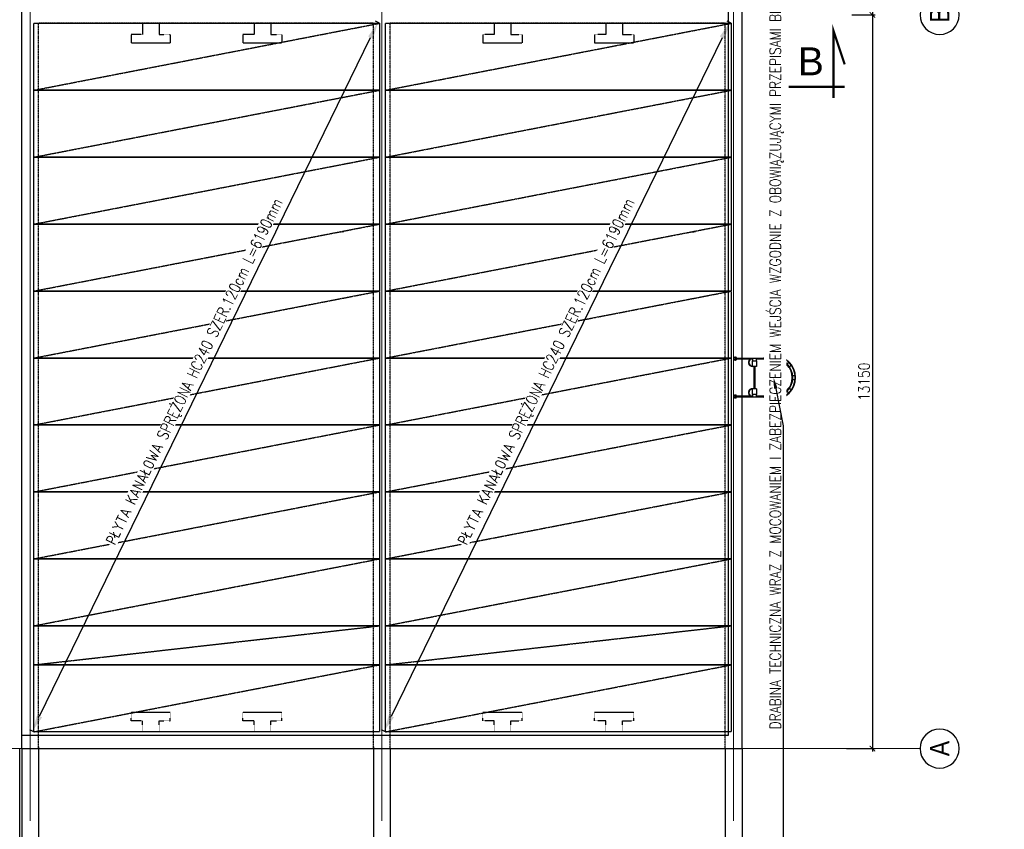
# Model space of a CAD drawing. Header units: millimetres. Extents: x -374129 to 1163271, y -112652 to 695637.
# Tile 10 of 256: x 57532 to 75168, y -101447 to -86935. Entities that reach past the tile are written whole.
import ezdxf
from ezdxf import colors
from ezdxf.entities.mleader import LeaderData, LeaderLine
from ezdxf.enums import TextEntityAlignment as Align
from ezdxf.math import Vec2, Vec3

# ---------------------------------------------------------------- set-up
doc = ezdxf.new("R2010")
doc.units = ezdxf.units.MM
doc.header["$PDMODE"] = 4
for name, pattern in [('ACAD_ISO04W100', [30, 24, -3, 0, -3]), ('DASHED', [0.75, 0.5, -0.25]), ('HIDDEN', [0.375, 0.25, -0.125])]:
    doc.linetypes.add(name, pattern=pattern)
doc.layers.add('IS_pomocnicza', color=6, linetype='Continuous', lineweight=30)
doc.layers.add('KRT_osie', color=55, linetype='ACAD_ISO04W100', lineweight=18)
for name, color, linetype in [('KRT_opisy', 146, 'Continuous'), ('KRT_osie_budopis', 1, 'Continuous'), ('KRT_plyty kanalow', 11, 'Continuous'), ('KRT_plyty SPK20', 7, 'Continuous'), ('KRT_sciany', 2, 'Continuous'), ('KRT_wymiary', 4, 'Continuous'), ('KRT_wymiary_100', 4, 'Continuous')]:
    doc.layers.add(name, color=color, linetype=linetype)
doc.styles.add('biuro 1', font='arial.ttf')
doc.styles.add('opis_W', font='arial.ttf')
doc.styles.add('WYMIAR', font='romans.shx', dxfattribs={"width": 0.8})
doc.dimstyles.new('KRT_1-100', dxfattribs={"dimscale": 100, "dimtxt": 2, "dimasz": 1, "dimexe": 0.5, "dimexo": 0, "dimgap": 0.5, "dimtad": 1, "dimdec": 1, "dimrnd": 0.1, "dimzin": 9, "dimdsep": 46, "dimtxsty": 'WYMIAR', "dimblk": 'ARCHTICK', "dimcen": 0.09, "dimdle": 0.5, "dimclrd": 1, "dimclre": 252, "dimclrt": 256, "dimadec": 0, "dimazin": 0, "dimtfac": 1, "dimtdec": 1, "dimtmove": 0, "dimatfit": 3, "dimfxl": 1, "dimtolj": 1, "dimtzin": 0, "dimarcsym": 0})

# ---------------------------------------------------------------- blocks, each defined once
blk = doc.blocks.new('opis_osi')
at = {"linetype": 'Continuous'}
for start, end in [(90, 180), (0, 90), (180, 270), (270, 0)]:
    blk.add_arc((0, -37.5), 35, start, end, dxfattribs=at)
at = {"color": 0, "linetype": 'Continuous', "style": 'biuro 1', "width": 0.85}
blk.add_attdef('AA', text='', height=35, dxfattribs=at).set_placement((0.1, -37.5), align=Align.MIDDLE_CENTER)
blk = doc.blocks.new('_ArchTick')
at = {"color": 0, "linetype": 'ByBlock', "const_width": 0.15}
blk.add_lwpolyline([(-0.5, -0.5), (0.5, 0.5)], dxfattribs=at)
blk = doc.blocks.new('*D275')
at = {"layer": 'Defpoints', "color": 0, "transparency": 16777216}
for p in [(72439, -86850), (72341, -100000), (72806, -100000)]:
    blk.add_point(p, dxfattribs=at)
at = {"layer": 'KRT_wymiary_100', "color": 252, "lineweight": -2, "transparency": 16777216}
for p, q in [((72439, -86850), (72856, -86850)), ((72341, -100000), (72856, -100000))]:
    blk.add_line(p, q, dxfattribs=at)
at = {"layer": 'KRT_wymiary_100', "color": 1, "lineweight": -2, "transparency": 16777216}
blk.add_line((72806, -86800), (72806, -100050), dxfattribs=at)
at = {"layer": 'KRT_wymiary_100', "color": 1, "lineweight": -2, "transparency": 16777216, "xscale": 100, "yscale": 100, "zscale": 100}
for p, rotation in [((72806, -86850), 90), ((72806, -100000), 270)]:
    blk.add_blockref('_ArchTick', p, dxfattribs=dict(at, rotation=rotation))
at = {"layer": 'KRT_wymiary_100', "transparency": 16777216, "insert": (72656, -93425), "char_height": 200, "attachment_point": 5, "rotation": 90, "style": 'WYMIAR'}
blk.add_mtext('\\A1;13150', dxfattribs=at)
blk = doc.blocks.new('przek')
at = {"const_width": 0.4}
for points in [[(-2, 4), (0, 10), (0, -2)], [(8, 0), (-2, 0)]]:
    blk.add_lwpolyline(points, dxfattribs=at)
at = {"style": 'opis_W'}
blk.add_attdef('A', text='', height=5, dxfattribs=at).set_placement((4.06, 4.56), align=Align.MIDDLE)
blk = doc.blocks.new('*D284')
at = {"layer": 'Defpoints', "color": 0, "transparency": 16777216}
for p in [(57230, -100000), (57530, -100000), (57530, -103054)]:
    blk.add_point(p, dxfattribs=at)
at = {"layer": 'KRT_wymiary', "color": 252, "lineweight": -2, "transparency": 16777216}
for p, q in [((57230, -100000), (57230, -103104)), ((57530, -100000), (57530, -103104))]:
    blk.add_line(p, q, dxfattribs=at)
at = {"layer": 'KRT_wymiary', "color": 1, "lineweight": -2, "transparency": 16777216}
blk.add_line((57180, -103054), (57580, -103054), dxfattribs=at)
at = {"layer": 'KRT_wymiary', "color": 1, "lineweight": -2, "transparency": 16777216, "xscale": 100, "yscale": 100, "zscale": 100, "rotation": 180}
blk.add_blockref('_ArchTick', (57230, -103054), dxfattribs=at)
at = {"layer": 'KRT_wymiary', "color": 1, "lineweight": -2, "transparency": 16777216, "xscale": 100, "yscale": 100, "zscale": 100}
blk.add_blockref('_ArchTick', (57530, -103054), dxfattribs=at)
at = {"layer": 'KRT_wymiary', "transparency": 16777216, "insert": (57034, -102904), "char_height": 200, "attachment_point": 5, "style": 'WYMIAR'}
blk.add_mtext('\\A1;300', dxfattribs=at)
blk = doc.blocks.new('*D285')
at = {"layer": 'Defpoints', "color": 0, "transparency": 16777216}
for p in [(57530, -100000), (57570, -100000), (57570, -103054)]:
    blk.add_point(p, dxfattribs=at)
at = {"layer": 'KRT_wymiary', "color": 252, "lineweight": -2, "transparency": 16777216}
for p, q in [((57530, -100000), (57530, -103104)), ((57570, -100000), (57570, -103104))]:
    blk.add_line(p, q, dxfattribs=at)
at = {"layer": 'KRT_wymiary', "color": 1, "lineweight": -2, "transparency": 16777216}
for p, q in [((57530, -103054), (57430, -103054)), ((57530, -103054), (57570, -103054)), ((57530, -103054), (57570, -103054)), ((57550, -103054), (57678, -103479)), ((57570, -103054), (57670, -103054)), ((57678, -103479), (58037, -103479))]:
    blk.add_line(p, q, dxfattribs=at)
at = {"layer": 'KRT_wymiary', "color": 1, "lineweight": -2, "transparency": 16777216, "xscale": 100, "yscale": 100, "zscale": 100}
blk.add_blockref('_ArchTick', (57530, -103054), dxfattribs=at)
at = {"layer": 'KRT_wymiary', "color": 1, "lineweight": -2, "transparency": 16777216, "xscale": 100, "yscale": 100, "zscale": 100, "rotation": 180}
blk.add_blockref('_ArchTick', (57570, -103054), dxfattribs=at)
at = {"layer": 'KRT_wymiary', "transparency": 16777216, "insert": (57857, -103329), "char_height": 200, "attachment_point": 5, "style": 'WYMIAR'}
blk.add_mtext('\\A1;40', dxfattribs=at)
blk = doc.blocks.new('*D286')
at = {"layer": 'Defpoints', "color": 0, "transparency": 16777216}
for p in [(57870, -99968), (57570, -100000), (57870, -103054)]:
    blk.add_point(p, dxfattribs=at)
at = {"layer": 'KRT_wymiary', "color": 252, "lineweight": -2, "transparency": 16777216}
for p, q in [((57870, -99968), (57870, -103104)), ((57570, -100000), (57570, -103104))]:
    blk.add_line(p, q, dxfattribs=at)
at = {"layer": 'KRT_wymiary', "color": 1, "lineweight": -2, "transparency": 16777216}
for p, q in [((57520, -103054), (57920, -103054)), ((58495, -103054), (57870, -103054))]:
    blk.add_line(p, q, dxfattribs=at)
at = {"layer": 'KRT_wymiary', "color": 1, "lineweight": -2, "transparency": 16777216, "xscale": 100, "yscale": 100, "zscale": 100, "rotation": 180}
blk.add_blockref('_ArchTick', (57570, -103054), dxfattribs=at)
at = {"layer": 'KRT_wymiary', "color": 1, "lineweight": -2, "transparency": 16777216, "xscale": 100, "yscale": 100, "zscale": 100}
blk.add_blockref('_ArchTick', (57870, -103054), dxfattribs=at)
at = {"layer": 'KRT_wymiary', "transparency": 16777216, "insert": (58239, -102904), "char_height": 200, "attachment_point": 5, "style": 'WYMIAR'}
blk.add_mtext('\\A1;300', dxfattribs=at)
blk = doc.blocks.new('*D287')
at = {"layer": 'Defpoints', "color": 0, "transparency": 16777216}
for p in [(57870, -99968), (63870, -99968), (63870, -103054)]:
    blk.add_point(p, dxfattribs=at)
at = {"layer": 'KRT_wymiary', "color": 252, "lineweight": -2, "transparency": 16777216}
for p, q in [((57870, -99968), (57870, -103104)), ((63870, -99968), (63870, -103104))]:
    blk.add_line(p, q, dxfattribs=at)
at = {"layer": 'KRT_wymiary', "color": 1, "lineweight": -2, "transparency": 16777216}
blk.add_line((57820, -103054), (63920, -103054), dxfattribs=at)
at = {"layer": 'KRT_wymiary', "color": 1, "lineweight": -2, "transparency": 16777216, "xscale": 100, "yscale": 100, "zscale": 100, "rotation": 180}
blk.add_blockref('_ArchTick', (57870, -103054), dxfattribs=at)
at = {"layer": 'KRT_wymiary', "color": 1, "lineweight": -2, "transparency": 16777216, "xscale": 100, "yscale": 100, "zscale": 100}
blk.add_blockref('_ArchTick', (63870, -103054), dxfattribs=at)
at = {"layer": 'KRT_wymiary', "transparency": 16777216, "insert": (60870, -102904), "char_height": 200, "attachment_point": 5, "style": 'WYMIAR'}
blk.add_mtext('\\A1;6000', dxfattribs=at)
blk = doc.blocks.new('*D288')
at = {"layer": 'Defpoints', "color": 0, "transparency": 16777216}
for p in [(63870, -99968), (64170, -100000), (64170, -103054)]:
    blk.add_point(p, dxfattribs=at)
at = {"layer": 'KRT_wymiary', "color": 252, "lineweight": -2, "transparency": 16777216}
for p, q in [((63870, -99968), (63870, -103104)), ((64170, -100000), (64170, -103104))]:
    blk.add_line(p, q, dxfattribs=at)
at = {"layer": 'KRT_wymiary', "color": 1, "lineweight": -2, "transparency": 16777216}
for p, q in [((63820, -103054), (64220, -103054)), ((64020, -103054), (64148, -103479)), ((64148, -103479), (64659, -103479))]:
    blk.add_line(p, q, dxfattribs=at)
at = {"layer": 'KRT_wymiary', "color": 1, "lineweight": -2, "transparency": 16777216, "xscale": 100, "yscale": 100, "zscale": 100, "rotation": 180}
blk.add_blockref('_ArchTick', (63870, -103054), dxfattribs=at)
at = {"layer": 'KRT_wymiary', "color": 1, "lineweight": -2, "transparency": 16777216, "xscale": 100, "yscale": 100, "zscale": 100}
blk.add_blockref('_ArchTick', (64170, -103054), dxfattribs=at)
at = {"layer": 'KRT_wymiary', "transparency": 16777216, "insert": (64403, -103329), "char_height": 200, "attachment_point": 5, "style": 'WYMIAR'}
blk.add_mtext('\\A1;300', dxfattribs=at)
blk = doc.blocks.new('*D289')
at = {"layer": 'Defpoints', "color": 0, "transparency": 16777216}
for p in [(64170, -100000), (70170, -100000), (70170, -103054)]:
    blk.add_point(p, dxfattribs=at)
at = {"layer": 'KRT_wymiary', "color": 252, "lineweight": -2, "transparency": 16777216}
for p, q in [((64170, -100000), (64170, -103104)), ((70170, -100000), (70170, -103104))]:
    blk.add_line(p, q, dxfattribs=at)
at = {"layer": 'KRT_wymiary', "color": 1, "lineweight": -2, "transparency": 16777216}
blk.add_line((64120, -103054), (70220, -103054), dxfattribs=at)
at = {"layer": 'KRT_wymiary', "color": 1, "lineweight": -2, "transparency": 16777216, "xscale": 100, "yscale": 100, "zscale": 100, "rotation": 180}
blk.add_blockref('_ArchTick', (64170, -103054), dxfattribs=at)
at = {"layer": 'KRT_wymiary', "color": 1, "lineweight": -2, "transparency": 16777216, "xscale": 100, "yscale": 100, "zscale": 100}
blk.add_blockref('_ArchTick', (70170, -103054), dxfattribs=at)
at = {"layer": 'KRT_wymiary', "transparency": 16777216, "insert": (67170, -102904), "char_height": 200, "attachment_point": 5, "style": 'WYMIAR'}
blk.add_mtext('\\A1;6000', dxfattribs=at)
blk = doc.blocks.new('*D290')
at = {"layer": 'Defpoints', "color": 0, "transparency": 16777216}
for p in [(70170, -100000), (70470, -100000), (70470, -103054)]:
    blk.add_point(p, dxfattribs=at)
at = {"layer": 'KRT_wymiary', "color": 252, "lineweight": -2, "transparency": 16777216}
for p, q in [((70170, -100000), (70170, -103104)), ((70470, -100000), (70470, -103104))]:
    blk.add_line(p, q, dxfattribs=at)
at = {"layer": 'KRT_wymiary', "color": 1, "lineweight": -2, "transparency": 16777216}
for p, q in [((70120, -103054), (70520, -103054)), ((70320, -103054), (70448, -103479)), ((70448, -103479), (70959, -103479))]:
    blk.add_line(p, q, dxfattribs=at)
at = {"layer": 'KRT_wymiary', "color": 1, "lineweight": -2, "transparency": 16777216, "xscale": 100, "yscale": 100, "zscale": 100, "rotation": 180}
blk.add_blockref('_ArchTick', (70170, -103054), dxfattribs=at)
at = {"layer": 'KRT_wymiary', "color": 1, "lineweight": -2, "transparency": 16777216, "xscale": 100, "yscale": 100, "zscale": 100}
blk.add_blockref('_ArchTick', (70470, -103054), dxfattribs=at)
at = {"layer": 'KRT_wymiary', "transparency": 16777216, "insert": (70703, -103329), "char_height": 200, "attachment_point": 5, "style": 'WYMIAR'}
blk.add_mtext('\\A1;300', dxfattribs=at)
blk = doc.blocks.new('plyta120-2')
at = {"layer": 'KRT_plyty kanalow', "linetype": 'DASHED', "ltscale": 3}
for p, q in [((-4340, 350), (-3640, 350)), ((-2340, 350), (-1640, 350))]:
    blk.add_line(p, q, dxfattribs=at)
blk.add_lwpolyline([(-6085, 0), (-6085, 1200), (105, 1200), (105, 0), (-6085, 0), (105, 1200)], dxfattribs=at)
at = {"layer": 'KRT_plyty kanalow', "linetype": 'DASHED', "ltscale": 2}
for points in [[(-4140, 0), (-4140, 200), (-4340, 200), (-4340, 350)], [(-3840, 0), (-3840, 200), (-3640, 200), (-3640, 350)], [(-2140, 0), (-2140, 200), (-2340, 200), (-2340, 350)], [(-1840, 0), (-1840, 200), (-1640, 200), (-1640, 350)]]:
    blk.add_lwpolyline(points, dxfattribs=at)
blk = doc.blocks.new('plyta120-4')
at = {"layer": 'KRT_plyty kanalow', "linetype": 'DASHED', "ltscale": 3}
blk.add_lwpolyline([(-6085, -700), (-6085, 0), (105, 0), (105, -700), (-6085, -700), (105, 0)], dxfattribs=at)
blk = doc.blocks.new('plyta130-3')
at = {"layer": 'KRT_plyty kanalow', "linetype": 'DASHED', "ltscale": 3}
for p, q in [((-4340, 850), (-3640, 850)), ((-2340, 850), (-1640, 850))]:
    blk.add_line(p, q, dxfattribs=at)
blk.add_lwpolyline([(-6085, 0), (-6085, 1200), (105, 1200), (105, 0), (-6085, 0), (105, 1200)], dxfattribs=at)
at = {"layer": 'KRT_plyty kanalow', "linetype": 'DASHED', "ltscale": 2}
for points in [[(-4140, 1200), (-4140, 1000), (-4340, 1000), (-4340, 850)], [(-3840, 1200), (-3840, 1000), (-3640, 1000), (-3640, 850)], [(-2140, 1200), (-2140, 1000), (-2340, 1000), (-2340, 850)], [(-1840, 1200), (-1840, 1000), (-1640, 1000), (-1640, 850)]]:
    blk.add_lwpolyline(points, dxfattribs=at)
blk = doc.blocks.new('plyta120')
at = {"layer": 'KRT_plyty kanalow', "linetype": 'DASHED', "ltscale": 3}
blk.add_lwpolyline([(-6085, -1200), (-6085, 0), (105, 0), (105, -1200), (-6085, -1200), (105, 0)], dxfattribs=at)
blk = doc.blocks.new('*D310')
at = {"layer": 'Defpoints', "color": 0, "transparency": 16777216}
for p in [(63949, -86987), (63975, -87000), (57785, -99700)]:
    blk.add_point(p, dxfattribs=at)
at = {"layer": 'KRT_plyty SPK20', "color": 252, "lineweight": -2, "transparency": 16777216}
for p, q in [((63975, -87000), (63904, -86965)), ((57785, -99700), (57714, -99665))]:
    blk.add_line(p, q, dxfattribs=at)
at = {"layer": 'KRT_plyty SPK20', "color": 1, "lineweight": -2, "transparency": 16777216}
blk.add_line((57890, -99418), (63818, -87257), dxfattribs=at)
at = {"layer": 'KRT_plyty SPK20', "color": 1, "transparency": 16777216}
for points in [[(63773, -87235), (63862, -87279), (63949, -86987)], [(57845, -99396), (57935, -99440), (57759, -99687)]]:
    blk.add_solid(points, dxfattribs=at)
at = {"layer": 'KRT_plyty SPK20', "color": 6, "transparency": 16777216, "insert": (60676, -93251), "char_height": 200, "attachment_point": 5, "rotation": 64.0153, "style": 'WYMIAR', "bg_fill": 3, "box_fill_scale": 1.1, "bg_fill_color": 256, "bg_fill_true_color": 13158600, "bg_fill_transparency": 0}
blk.add_mtext('\\A1;PŁYTA KANAŁOWA SPRĘŻONA HC240 SZER.120cm L=6190mm', dxfattribs=at)
blk = doc.blocks.new('*D311')
at = {"layer": 'Defpoints', "color": 0, "transparency": 16777216}
for p in [(70249, -86987), (70275, -87000), (64085, -99700)]:
    blk.add_point(p, dxfattribs=at)
at = {"layer": 'KRT_plyty SPK20', "color": 252, "lineweight": -2, "transparency": 16777216}
for p, q in [((70275, -87000), (70204, -86965)), ((64085, -99700), (64014, -99665))]:
    blk.add_line(p, q, dxfattribs=at)
at = {"layer": 'KRT_plyty SPK20', "color": 1, "lineweight": -2, "transparency": 16777216}
blk.add_line((64190, -99418), (70118, -87257), dxfattribs=at)
at = {"layer": 'KRT_plyty SPK20', "color": 1, "transparency": 16777216}
for points in [[(70073, -87235), (70162, -87279), (70249, -86987)], [(64145, -99396), (64235, -99440), (64059, -99687)]]:
    blk.add_solid(points, dxfattribs=at)
at = {"layer": 'KRT_plyty SPK20', "color": 6, "transparency": 16777216, "insert": (66976, -93251), "char_height": 200, "attachment_point": 5, "rotation": 64.0153, "style": 'WYMIAR', "bg_fill": 3, "box_fill_scale": 1.1, "bg_fill_color": 256, "bg_fill_true_color": 13158600, "bg_fill_transparency": 0}
blk.add_mtext('\\A1;PŁYTA KANAŁOWA SPRĘŻONA HC240 SZER.120cm L=6190mm', dxfattribs=at)
blk = doc.blocks.new('Drabina z koszem zabezpieczającym - Standard-611615-01_Rzut parteru')
at = {"layer": 'KRT_sciany', "color": 6, "linetype": 'Continuous'}
for p, q in [((-37, 1027), (-37, 1071)), ((38, 1071), (-37, 1071)), ((38, 1071), (38, 1027)), ((-219, 1005), (-277, 957)), ((-248, 923), (-277, 957)), ((-187, 967), (-245, 918)), ((-245, 918), (-240, 912)), ((-240, 912), (-182, 961)), ((-219, 1005), (-190, 970)), ((-182, 961), (-187, 967)), ((38, 1021), (-37, 1021)), ((-37, 1021), (-37, 1013)), ((-37, 1013), (38, 1013)), ((38, 1013), (38, 1021)), ((187, 967), (182, 961)), ((182, 961), (240, 912)), ((245, 918), (187, 967)), ((190, 970), (219, 1005)), ((277, 957), (219, 1005)), ((240, 912), (245, 918)), ((277, 957), (248, 923)), ((-386, 723), (-341, 723)), ((-386, 723), (-386, 648)), ((-328, 723), (-336, 723)), ((-336, 723), (-336, 648)), ((-328, 648), (-328, 723)), ((336, 723), (326, 723)), ((326, 723), (326, 648)), ((336, 648), (336, 723)), ((341, 723), (386, 723)), ((386, 648), (386, 723)), ((-344, 648), (-386, 648)), ((-344, 685), (-344, 0)), ((-336, 380), (-336, 685)), ((-336, 648), (-328, 648)), ((326, 648), (336, 648)), ((336, 685), (336, 380)), ((344, 0), (344, 685)), ((386, 648), (344, 648)), ((-302, 380), (-336, 380)), ((-302, 305), (-302, 380)), ((-302, 380), (-200, 380)), ((-200, 380), (-200, 305)), ((200, 380), (302, 380)), ((200, 380), (200, 305)), ((336, 380), (302, 380)), ((302, 380), (302, 305)), ((-336, 0), (-336, 305)), ((-336, 305), (-302, 305)), ((-200, 305), (-302, 305)), ((200, 353), (-200, 353)), ((-200, 333), (200, 333)), ((302, 305), (200, 305)), ((302, 305), (336, 305)), ((336, 305), (336, 0)), ((-336, 0), (-344, 0)), ((336, 0), (344, 0))]:
    blk.add_line(p, q, dxfattribs=at)
for centre, radius, start, end in [((0, 685), 394, 360, 180), ((0, 685), 386, 95.5942, 124.4106), ((0, 685), 386, 55.5942, 84.4058), ((0, 685), 386, 135.599, 174.4058), ((0, 685), 344, 0, 180), ((0, 685), 336, 0, 180), ((0, 685), 386, 5.5942, 44.4058), ((0, 685), 394, 180, 209.1783), ((0, 685), 386, 185.5932, 206.627), ((0, 685), 394, 330.8217, 0), ((0, 685), 386, 333.373, 354.4068), ((-272, 305), 72, 206.0868, 360), ((-272, 305), 64, 180, 0), ((272, 305), 72, 180, 333.9132), ((272, 305), 64, 180, 360), ((-340, 0), 25.4, 99.1321, 270), ((-340, 0), 25.4, 160.8271, 165), ((-340, 0), 25.4, 175.5223, 180), ((-340, 0), 25.4, 146.15, 152.9213), ((-340, 0), 25.4, 131.4854, 135), ((-340, 0), 25.4, 116.8297, 123.6126), ((-340, 0), 25.4, 102.1779, 108.9464), ((-340, 0), 25.4, 270, 81.0107), ((-340, 0), 25.4, 71.1059, 77.8904), ((-340, 0), 25.4, 56.4369, 63.2327), ((-340, 0), 25.4, 45, 48.571), ((-340, 0), 25.4, 27.1206, 33.9004), ((-340, 0), 25.4, 15, 19.2173), ((-340, 0), 25.4, 0, 4.5161), ((340, 0), 25.4, 98.9893, 270), ((340, 0), 25.4, 160.7827, 165), ((340, 0), 25.4, 175.4839, 180), ((340, 0), 25.4, 146.0996, 152.8794), ((340, 0), 25.4, 131.429, 135), ((340, 0), 25.4, 116.7673, 123.5631), ((340, 0), 25.4, 102.1096, 108.8941), ((340, 0), 25.4, 270, 80.8679), ((340, 0), 25.4, 71.0536, 77.8221), ((340, 0), 25.4, 56.3874, 63.1703), ((340, 0), 25.4, 45, 48.5146), ((340, 0), 25.4, 27.0787, 33.85), ((340, 0), 25.4, 15, 19.1729), ((340, 0), 25.4, 0, 4.4777), ((-340, 0), 25.4, 190.2451, 195), ((-340, 0), 25.4, 205.0139, 210), ((-340, 0), 25.4, 219.8676, 225), ((-340, 0), 25.4, 234.9075, 240), ((-340, 0), 25.4, 300, 305.1067), ((-340, 0), 25.4, 315, 320.1527), ((-340, 0), 25.4, 330, 335.0125), ((-340, 0), 25.4, 345, 349.7872), ((340, 0), 25.4, 190.2128, 195), ((340, 0), 25.4, 204.9875, 210), ((340, 0), 25.4, 219.8473, 225), ((340, 0), 25.4, 234.8933, 240), ((340, 0), 25.4, 300, 305.0925), ((340, 0), 25.4, 315, 320.1324), ((340, 0), 25.4, 330, 334.9861), ((340, 0), 25.4, 345, 349.7549)]:
    blk.add_arc(centre, radius, start, end, dxfattribs=at)

msp = doc.modelspace()

# ---------------------------------------------------------------- linework, layer by layer
at = {"layer": 'KRT_osie', "ltscale": 0.5}
msp.add_line((73659.31, -100000), (-4623.4, -100000), dxfattribs=at)
at = {"layer": 'KRT_sciany', "color": 1, "linetype": 'HIDDEN', "ltscale": 5}
for p, q in [((63870, -87000), (57870, -87000)), ((70170, -87000), (64170, -87000))]:
    msp.add_line(p, q, dxfattribs=at)
at = {"layer": 'KRT_sciany'}
for p, q in [((57570, -100000), (57870, -100000)), ((57870, -100000), (63870, -100000)), ((63870, -100000), (64170, -100000)), ((64170, -100000), (70170, -100000)), ((70170, -100000), (70470, -100000))]:
    msp.add_line(p, q, dxfattribs=at)

# ---------------------------------------------------------------- block references
at = {"layer": 'KRT_opisy'}
ref = msp.add_blockref('przek', (72108.49, -88137.41), dxfattribs=dict(at, xscale=-100, yscale=100, zscale=50))
ref.add_attrib('A', 'B', dxfattribs={"layer": '0', "height": 500, "style": 'opis_W'}).set_placement((71702.34, -87681.89), align=Align.MIDDLE)
at = {"layer": 'KRT_osie_budopis', "color": 3, "xscale": 10, "yscale": 10, "zscale": 10, "rotation": 90.00000000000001}
for p, values in [((73634.31, -86850), {'AA': 'B'}), ((73634.31, -100000), {'AA': 'A'})]:
    msp.add_blockref('opis_osi', p, dxfattribs=at).add_auto_attribs(values)
at = {"layer": 'KRT_wymiary'}
for name, p in [('plyta130-3', (63870, -88200)), ('plyta130-3', (70170, -88200)), ('plyta120', (63870, -88200)), ('plyta120', (63870, -88200)), ('plyta120', (70170, -88200)), ('plyta120', (70170, -88200)), ('plyta120', (63870, -91800)), ('plyta120', (63870, -91800)), ('plyta120', (70170, -91800)), ('plyta120', (70170, -91800)), ('plyta120', (63870, -93000)), ('plyta120', (63870, -93000)), ('plyta120', (70170, -93000)), ('plyta120', (70170, -93000)), ('plyta120', (63870, -94200)), ('plyta120', (63870, -94200)), ('plyta120', (70170, -94200)), ('plyta120', (70170, -94200)), ('plyta120', (63870, -95400)), ('plyta120', (63870, -95400)), ('plyta120', (70170, -95400)), ('plyta120', (70170, -95400)), ('plyta120', (63870, -96600)), ('plyta120', (63870, -96600)), ('plyta120', (70170, -96600)), ('plyta120', (70170, -96600)), ('plyta120-4', (63870, -97800)), ('plyta120-4', (70170, -97800)), ('plyta120-2', (63870, -99700)), ('plyta120-2', (70170, -99700))]:
    msp.add_blockref(name, p, dxfattribs=at)

# ---------------------------------------------------------------- dimensions: what is measured, and where the dimension line sits
for base, p1, p2, picture, middle in [((57870, -103054.42), (57570, -100000), (57870, -99968.4), '*D286', (58239.01, -103054.42)), ((57530, -103054.42), (57230, -100000), (57530, -100000), '*D284', (57034.22, -103054.42))]:
    dim = msp.add_linear_dim(base=base, p1=p1, p2=p2, dimstyle='KRT_1-100', override={"dimtmove": 1}, dxfattribs=at)
    dim.commit()
    dim.dimension.update_dxf_attribs({"geometry": picture, "text_midpoint": middle, "dimtype": 160})
for base, p1, p2, picture, middle in [((63870, -103054.42), (57870, -99968.4), (63870, -99968.4), '*D287', (60870, -102904.42)), ((64170, -103054.42), (63870, -99968.4), (64170, -100000), '*D288', (64197.5, -103329.42)), ((57570, -103054.42), (57530, -100000), (57570, -100000), '*D285', (57727.5, -103329.42)), ((70170, -103054.42), (64170, -100000), (70170, -100000), '*D289', (67170, -102904.42)), ((70470, -103054.42), (70170, -100000), (70470, -100000), '*D290', (70497.5, -103329.42))]:
    dim = msp.add_linear_dim(base=base, p1=p1, p2=p2, dimstyle='KRT_1-100', override={"dimtmove": 1}, dxfattribs=at)
    dim.commit()
    dim.dimension.update_dxf_attribs({"geometry": picture, "text_midpoint": middle})

# ---------------------------------------------------------------- leaders
at = {"layer": 'KRT_opisy', "color": 1}
ml = msp.add_multileader_mtext('Standard', dxfattribs=at)
ml.set_content('\\C54;PODŁOGA TECHNICZNA Z KRAT TWORZYWOWYCH', style='WYMIAR')
ml.set_leader_properties()
ml.build(insert=Vec2(0, 0))
ml.multileader.update_dxf_attribs({"text_right_attachment_type": 6, "dogleg_length": 0.36, "arrow_head_size": 200, "scale": 100})
ctx = ml.context
ctx.base_point, ctx.scale, ctx.char_height, ctx.arrow_head_size, ctx.landing_gap_size, ctx.plane_origin = Vec3(-8902.3, -90939.77), 100, 200, 200, 9, Vec3(-43376.14, -174928.47)
ctx.right_attachment = 6
notes = []
notes.append((ctx, [(0, (1, 1, 0), (-8938.3, -90939.77), (1, 0), 36, [(1, [(-9717.75, -90269.41)], 0, [])])]))
ctx.mtext.insert, ctx.mtext.width, ctx.mtext.defined_height, ctx.mtext.flow_direction = Vec3(-8893.3, -90839.77), 3424.9477, 1400.46, 5
ctx.mtext.has_bg_fill, ctx.mtext.bg_color, ctx.mtext.bg_scale_factor, ctx.mtext.bg_transparency, ctx.mtext.use_window_bg_color = 1, -1027028792, 1.5, 0, 1
for ctx, leaders in notes:
    for number, flags, end, landing, length, lines in leaders:
        leader = LeaderData()
        leader.index, (leader.has_last_leader_line, leader.has_dogleg_vector, leader.attachment_direction) = number, flags
        leader.last_leader_point, leader.dogleg_vector, leader.dogleg_length = Vec3(end), Vec3(landing), length
        for number, points, colour, breaks in lines:
            line = LeaderLine()
            line.index, line.vertices, line.color, line.breaks = number, Vec3.list(points), colors.encode_raw_color(colour), breaks
            leader.lines.append(line)
        ctx.leaders.append(leader)

# ---------------------------------------------------------------- next in the draw order: linework, layer by layer
at = {"layer": 'KRT_osie', "ltscale": 0.5}
for p, q in [((57720, -80811.36), (57720, -101295)), ((64020, -80811.36), (64020, -101295)), ((70320, -80811.36), (70320, -101295))]:
    msp.add_line(p, q, dxfattribs=at)
at = {"layer": 'KRT_sciany'}
for p, q in [((57570, -100000), (57570, -86700)), ((70230, -99760), (70230, -86700)), ((70470, -100000), (70470, -86700))]:
    msp.add_line(p, q, dxfattribs=at)
at = {"layer": 'KRT_sciany', "color": 1, "linetype": 'HIDDEN', "ltscale": 5}
for p, q in [((57870, -100000), (57870, -87000)), ((63870, -100000), (63870, -87000)), ((64170, -100000), (64170, -87000)), ((70170, -100000), (70170, -87000))]:
    msp.add_line(p, q, dxfattribs=at)

# ---------------------------------------------------------------- next in the draw order: block references
at = {"layer": 'KRT_wymiary'}
for p in [(63870, -89400), (63870, -89400), (70170, -89400), (70170, -89400), (63870, -90600), (63870, -90600), (70170, -90600), (70170, -90600)]:
    msp.add_blockref('plyta120', p, dxfattribs=at)

# ---------------------------------------------------------------- next in the draw order: dimensions: what is measured, and where the dimension line sits
at = {"layer": 'KRT_wymiary_100', "color": 0}
dim = msp.add_linear_dim(base=(72806.01, -100000), p1=(72439.09, -86850), p2=(72341.36, -100000), angle=90, dimstyle='KRT_1-100', dxfattribs=at)
dim.commit()
dim.dimension.update_dxf_attribs({"geometry": '*D275', "text_midpoint": (72656.01, -93425)})

# ---------------------------------------------------------------- next in the draw order: dimensions: what is measured, and where the dimension line sits
at = {"layer": 'KRT_plyty SPK20', "color": 1}
dim = msp.add_aligned_dim(p1=(57785, -99700), p2=(63975, -87000), distance=28.94, text='PŁYTA KANAŁOWA SPRĘŻONA HC240 SZER.120cm L=6190mm', dimstyle='KRT_1-100', override={"dimasz": 3, "dimsah": 1, "dimclrt": 6, "dimtmove": 1, "dimtfill": 1}, dxfattribs=at)
dim.commit()
dim.dimension.update_dxf_attribs({"geometry": '*D310', "text_midpoint": (60676.34, -93250.74)})

# ---------------------------------------------------------------- next in the draw order: linework, layer by layer
at = {"layer": 'KRT_sciany', "color": 1, "linetype": 'HIDDEN', "ltscale": 5}
msp.add_line((63870, -99700), (57870, -99700), dxfattribs=at)

# ---------------------------------------------------------------- next in the draw order: dimensions: what is measured, and where the dimension line sits
at = {"layer": 'KRT_plyty SPK20', "color": 1}
dim = msp.add_aligned_dim(p1=(64085, -99700), p2=(70275, -87000), distance=28.94, text='PŁYTA KANAŁOWA SPRĘŻONA HC240 SZER.120cm L=6190mm', dimstyle='KRT_1-100', override={"dimasz": 3, "dimsah": 1, "dimclrt": 6, "dimtmove": 1, "dimtfill": 1}, dxfattribs=at)
dim.commit()
dim.dimension.update_dxf_attribs({"geometry": '*D311', "text_midpoint": (66976.34, -93250.74)})

# ---------------------------------------------------------------- next in the draw order: linework, layer by layer
at = {"layer": 'KRT_sciany'}
msp.add_line((57570, -99760), (70230, -99760), dxfattribs=at)
at = {"layer": 'KRT_sciany', "color": 1, "linetype": 'HIDDEN', "ltscale": 5}
msp.add_line((70170, -99700), (64170, -99700), dxfattribs=at)

# ---------------------------------------------------------------- next in the draw order: block references
at = {"layer": 'IS_pomocnicza', "rotation": 270}
msp.add_blockref('Drabina z koszem zabezpieczającym - Standard-611615-01_Rzut parteru', (70350.08, -93350), dxfattribs=at)

# ---------------------------------------------------------------- next in the draw order: leaders
at = {"layer": 'KRT_opisy', "color": 1}
ml = msp.add_multileader_mtext('Standard', dxfattribs=at)
ml.set_content('\\C54;DRABINA TECHNICZNA WRAZ Z MOCOWANIEM I ZABEZPIECZENIEM WEJŚCIA WZGODNIE Z OBOWIĄZUJĄCYMI PRZEPISAMI BHP- DOSTĘP DO DACHU BIOREAKTORÓW ', style='WYMIAR')
ml.set_leader_properties(color=256)
ml.build(insert=Vec2(0, 0))
ml.multileader.update_dxf_attribs({"text_right_attachment_type": 6, "dogleg_length": 0.36, "arrow_head_size": 200, "scale": 100})
ctx = ml.context
ctx.base_point, ctx.scale, ctx.char_height, ctx.arrow_head_size, ctx.landing_gap_size, ctx.plane_origin, ctx.plane_x_axis, ctx.plane_y_axis = Vec3(71065.93, -99665.24), 100, 200, 200, 9, Vec3(161769.66, -115314.77), Vec3(0, 1), Vec3(-1, 0)
ctx.right_attachment = 6
notes = []
notes.append((ctx, [(0, (1, 1, 0), (71205.93, -94216.95), (0, -1), 36, [(1, [(71035.28, -93350)], 0, [])])]))
ctx.mtext.insert, ctx.mtext.text_direction, ctx.mtext.width, ctx.mtext.defined_height, ctx.mtext.flow_direction = Vec3(70965.93, -99656.24), Vec3(0, 1), 5396.6943, 1534.23, 5
ctx.mtext.has_bg_fill, ctx.mtext.bg_color, ctx.mtext.bg_scale_factor, ctx.mtext.bg_transparency, ctx.mtext.use_window_bg_color = 1, -1027028792, 1.5, 0, 1
for ctx, leaders in notes:
    for number, flags, end, landing, length, lines in leaders:
        leader = LeaderData()
        leader.index, (leader.has_last_leader_line, leader.has_dogleg_vector, leader.attachment_direction) = number, flags
        leader.last_leader_point, leader.dogleg_vector, leader.dogleg_length = Vec3(end), Vec3(landing), length
        for number, points, colour, breaks in lines:
            line = LeaderLine()
            line.index, line.vertices, line.color, line.breaks = number, Vec3.list(points), colors.encode_raw_color(colour), breaks
            leader.lines.append(line)
        ctx.leaders.append(leader)

doc.saveas('drawing.dxf')
